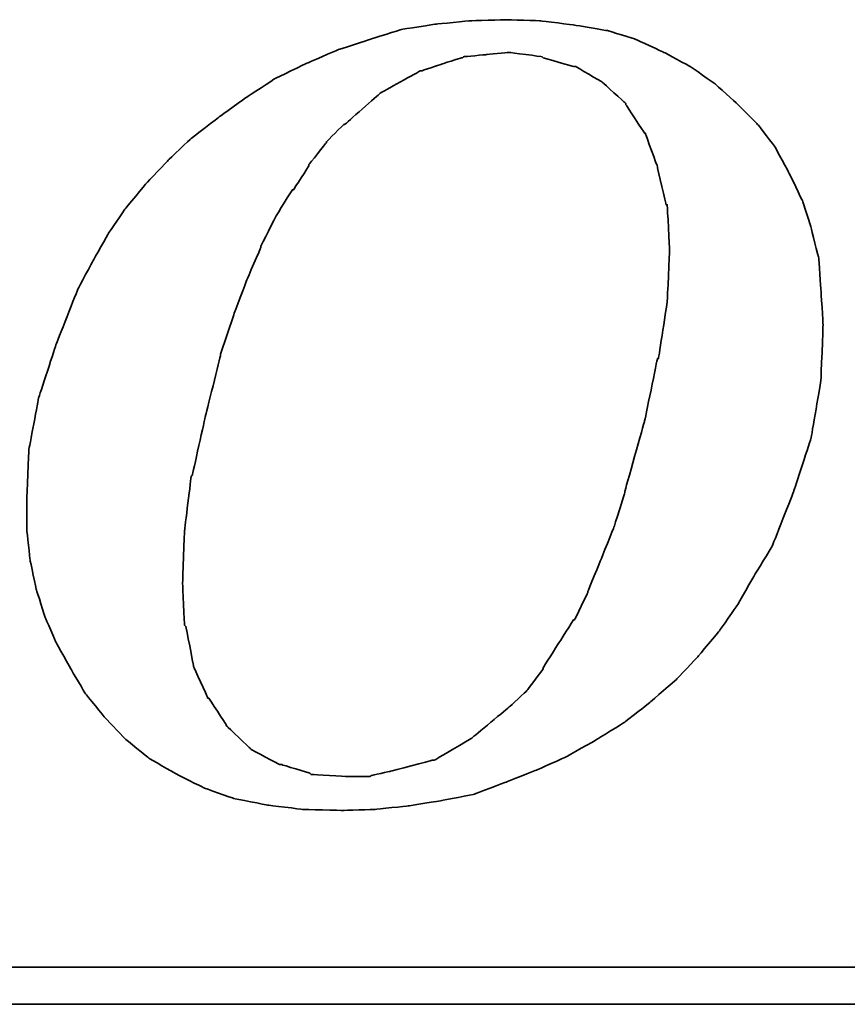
# Model space of a CAD drawing. Header units: millimetres. Extents: x 15 to 559, y 152 to 343.
# Tile 44 of 49: x 451.43 to 456.18, y 198.13 to 203.78. Entities that reach past the tile are written whole.
import ezdxf

# ---------------------------------------------------------------- set-up
doc = ezdxf.new("R2010")
doc.units = ezdxf.units.MM
doc.header["$LTSCALE"] = 0.15
doc.layers.add('DIM', color=4, linetype='CONTINUOUS')
doc.layers.add('layer 1', color=7, linetype='CONTINUOUS')

# ---------------------------------------------------------------- blocks, each defined once
blk = doc.blocks.new('TBI MOTION logo(完整正式版)')
at = {"layer": 'layer 1', "color": 22, "lineweight": 35}
for points, knots in [([(35.79625, -6.98375), (35.79625, -6.98375), (36.23125, -7.43875), (36.23125, -7.43875), (36.23125, -7.43875), (36.23125, -7.43875), (36.75625, -7.87125), (36.75625, -7.87125), (36.75625, -7.87125), (36.75625, -7.87125), (37.33125, -8.20375), (37.33125, -8.20375), (37.33125, -8.20375), (37.33125, -8.20375), (37.95625, -8.51875), (37.95625, -8.51875), (37.95625, -8.51875), (37.95625, -8.51875), (38.62625, -8.75875), (38.62625, -8.75875), (38.62625, -8.75875), (38.62625, -8.75875), (39.37125, -8.90375), (39.37125, -8.90375), (39.37125, -8.90375), (39.37125, -8.90375), (40.14125, -8.99875), (40.14125, -8.99875), (40.14125, -8.99875), (40.14125, -8.99875), (41.02625, -9.02375), (41.02625, -9.02375), (41.02625, -9.02375), (41.02625, -9.02375), (41.74625, -8.99875), (41.74625, -8.99875), (41.74625, -8.99875), (41.74625, -8.99875), (42.46625, -8.92375), (42.46625, -8.92375), (42.46625, -8.92375), (42.46625, -8.92375), (43.21125, -8.80625), (43.21125, -8.80625), (43.21125, -8.80625), (43.21125, -8.80625), (43.93125, -8.66375), (43.93125, -8.66375), (43.93125, -8.66375), (43.93125, -8.66375), (44.62625, -8.39875), (44.62625, -8.39875), (44.62625, -8.39875), (44.62625, -8.39875), (45.29625, -8.13375), (45.29625, -8.13375), (45.29625, -8.13375), (45.29625, -8.13375), (45.94625, -7.84375), (45.94625, -7.84375), (45.94625, -7.84375), (45.94625, -7.84375), (46.61625, -7.46375), (46.61625, -7.46375), (46.61625, -7.46375), (46.61625, -7.46375), (47.24125, -7.07875), (47.24125, -7.07875), (47.24125, -7.07875), (47.24125, -7.07875), (47.81625, -6.62375), (47.81625, -6.62375), (47.81625, -6.62375), (47.81625, -6.62375), (48.36875, -6.14375), (48.36875, -6.14375), (48.36875, -6.14375), (48.36875, -6.14375), (48.84625, -5.64125), (48.84625, -5.64125), (48.84625, -5.64125), (48.84625, -5.64125), (49.32625, -5.06375), (49.32625, -5.06375), (49.32625, -5.06375), (49.32625, -5.06375), (49.71125, -4.51374), (49.71125, -4.51374), (49.71125, -4.51374), (49.71125, -4.51374), (50.09625, -3.83874), (50.09625, -3.83874), (50.09625, -3.83874), (50.09625, -3.83874), (50.48125, -3.21374), (50.48125, -3.21374), (50.48125, -3.21374), (50.48125, -3.21374), (50.96125, -1.99125), (50.96125, -1.99125), (50.96125, -1.99125), (50.96125, -1.99125), (51.34375, -0.81875), (51.34375, -0.81875), (51.34375, -0.81875), (51.34375, -0.81875), (51.56125, 0.45624), (51.56125, 0.45624), (51.56125, 0.45624), (51.56125, 0.45624), (51.60625, 1.67624), (51.60625, 1.67624), (51.60625, 1.67624), (51.60625, 1.67624), (51.56125, 2.44625), (51.56125, 2.44625), (51.56125, 2.44625), (51.56125, 2.44625), (51.51125, 3.14125), (51.51125, 3.14125), (51.51125, 3.14125), (51.51125, 3.14125), (51.34375, 3.81125), (51.34375, 3.81125), (51.34375, 3.81125), (51.34375, 3.81125), (51.15125, 4.41125), (51.15125, 4.41125), (51.15125, 4.41125), (51.15125, 4.41125), (50.86125, 5.01125), (50.86125, 5.01125), (50.86125, 5.01125), (50.86125, 5.01125), (50.55125, 5.58875), (50.55125, 5.58875), (50.55125, 5.58875), (50.55125, 5.58875), (50.16625, 6.09125), (50.16625, 6.09125), (50.16625, 6.09125), (50.16625, 6.09125), (49.71125, 6.54875), (49.71125, 6.54875), (49.71125, 6.54875), (49.71125, 6.54875), (49.23125, 6.98125), (49.23125, 6.98125), (49.23125, 6.98125), (49.23125, 6.98125), (48.67875, 7.36625), (48.67875, 7.36625), (48.67875, 7.36625), (48.67875, 7.36625), (48.10375, 7.67625), (48.10375, 7.67625), (48.10375, 7.67625), (48.10375, 7.67625), (47.48125, 7.96375), (47.48125, 7.96375), (47.48125, 7.96375), (47.48125, 7.96375), (46.85625, 8.15625), (46.85625, 8.15625), (46.85625, 8.15625), (46.85625, 8.15625), (46.13625, 8.27624), (46.13625, 8.27624), (46.13625, 8.27624), (46.13625, 8.27624), (45.39125, 8.37125), (45.39125, 8.37125), (45.39125, 8.37125), (45.39125, 8.37125), (44.62625, 8.39624), (44.62625, 8.39624), (44.62625, 8.39624), (44.62625, 8.39624), (43.83625, 8.37125), (43.83625, 8.37125), (43.83625, 8.37125), (43.83625, 8.37125), (43.09125, 8.30125), (43.09125, 8.30125), (43.09125, 8.30125), (43.09125, 8.30125), (42.32125, 8.18125), (42.32125, 8.18125), (42.32125, 8.18125), (42.32125, 8.18125), (41.62875, 7.96375), (41.62875, 7.96375), (41.62875, 7.96375), (41.62875, 7.96375), (40.90625, 7.72625), (40.90625, 7.72625), (40.90625, 7.72625), (40.90625, 7.72625), (40.23624, 7.43625), (40.23624, 7.43625), (40.23624, 7.43625), (40.23624, 7.43625), (39.54124, 7.10125), (39.54124, 7.10125), (39.54124, 7.10125), (39.54124, 7.10125), (38.91625, 6.69125), (38.91625, 6.69125), (38.91625, 6.69125), (38.91625, 6.69125), (38.31625, 6.26125), (38.31625, 6.26125), (38.31625, 6.26125), (38.31625, 6.26125), (37.69125, 5.78125), (37.69125, 5.78125), (37.69125, 5.78125), (37.69125, 5.78125), (37.18625, 5.30125), (37.18625, 5.30125), (37.18625, 5.30125), (37.18625, 5.30125), (36.70625, 4.79624), (36.70625, 4.79624), (36.70625, 4.79624), (36.70625, 4.79624), (36.23125, 4.22125), (36.23125, 4.22125), (36.23125, 4.22125), (36.23125, 4.22125), (35.87124, 3.69375), (35.87124, 3.69375), (35.87124, 3.69375), (35.87124, 3.69375), (35.53125, 3.09125), (35.53125, 3.09125), (35.53125, 3.09125), (35.53125, 3.09125), (35.19875, 2.47125), (35.19875, 2.47125), (35.19875, 2.47125), (35.19875, 2.47125), (34.71625, 1.24625), (34.71625, 1.24625), (34.71625, 1.24625), (34.71625, 1.24625), (34.33125, 0.06874), (34.33125, 0.06874), (34.33125, 0.06874), (34.33125, 0.06874), (34.11625, -1.07875), (34.11625, -1.07875), (34.11625, -1.07875), (34.11625, -1.07875), (34.07125, -2.15875), (34.07125, -2.15875), (34.07125, -2.15875), (34.07125, -2.15875), (34.07125, -2.85375), (34.07125, -2.85375), (34.07125, -2.85375), (34.07125, -2.85375), (34.14125, -3.50375), (34.14125, -3.50375), (34.14125, -3.50375), (34.14125, -3.50375), (34.28625, -4.17375), (34.28625, -4.17375), (34.28625, -4.17375), (34.28625, -4.17375), (34.47625, -4.77624), (34.47625, -4.77624), (34.47625, -4.77624), (34.47625, -4.77624), (34.71625, -5.32625), (34.71625, -5.32625), (34.71625, -5.32625), (34.71625, -5.32625), (35.05375, -5.92875), (35.05375, -5.92875), (35.05375, -5.92875), (35.05375, -5.92875), (35.36375, -6.45375), (35.36375, -6.45375), (35.36375, -6.45375), (35.36375, -6.45375), (35.79625, -6.98375), (35.79625, -6.98375)], [0, 0, 0, 0, 0.01388889, 0.01388889, 0.01388889, 0.0138889, 0.02777778, 0.02777778, 0.02777778, 0.02777779, 0.04166667, 0.04166667, 0.04166667, 0.04166668, 0.05555556, 0.05555556, 0.05555556, 0.05555557, 0.06944444, 0.06944444, 0.06944444, 0.06944445, 0.08333333, 0.08333333, 0.08333333, 0.08333334, 0.09722222, 0.09722222, 0.09722222, 0.09722223, 0.11111111, 0.11111111, 0.11111111, 0.11111112, 0.125, 0.125, 0.125, 0.12500001, 0.13888889, 0.13888889, 0.13888889, 0.1388889, 0.15277778, 0.15277778, 0.15277778, 0.15277779, 0.16666667, 0.16666667, 0.16666667, 0.16666668, 0.18055556, 0.18055556, 0.18055556, 0.18055557, 0.19444444, 0.19444444, 0.19444444, 0.19444445, 0.20833333, 0.20833333, 0.20833333, 0.20833334, 0.22222222, 0.22222222, 0.22222222, 0.22222223, 0.23611111, 0.23611111, 0.23611111, 0.23611112, 0.25, 0.25, 0.25, 0.25000001, 0.26388889, 0.26388889, 0.26388889, 0.2638889, 0.27777778, 0.27777778, 0.27777778, 0.27777779, 0.29166667, 0.29166667, 0.29166667, 0.29166668, 0.30555556, 0.30555556, 0.30555556, 0.30555557, 0.31944444, 0.31944444, 0.31944444, 0.31944445, 0.33333333, 0.33333333, 0.33333333, 0.33333334, 0.34722222, 0.34722222, 0.34722222, 0.34722223, 0.36111111, 0.36111111, 0.36111111, 0.36111112, 0.375, 0.375, 0.375, 0.37500001, 0.38888889, 0.38888889, 0.38888889, 0.3888889, 0.40277778, 0.40277778, 0.40277778, 0.40277779, 0.41666667, 0.41666667, 0.41666667, 0.41666668, 0.43055556, 0.43055556, 0.43055556, 0.43055557, 0.44444444, 0.44444444, 0.44444444, 0.44444445, 0.45833333, 0.45833333, 0.45833333, 0.45833334, 0.47222222, 0.47222222, 0.47222222, 0.47222223, 0.48611111, 0.48611111, 0.48611111, 0.48611112, 0.5, 0.5, 0.5, 0.50000001, 0.51388889, 0.51388889, 0.51388889, 0.5138889, 0.52777778, 0.52777778, 0.52777778, 0.52777779, 0.54166667, 0.54166667, 0.54166667, 0.54166668, 0.55555556, 0.55555556, 0.55555556, 0.55555557, 0.56944444, 0.56944444, 0.56944444, 0.56944445, 0.58333333, 0.58333333, 0.58333333, 0.58333334, 0.59722222, 0.59722222, 0.59722222, 0.59722223, 0.61111111, 0.61111111, 0.61111111, 0.61111112, 0.625, 0.625, 0.625, 0.62500001, 0.63888889, 0.63888889, 0.63888889, 0.6388889, 0.65277778, 0.65277778, 0.65277778, 0.65277779, 0.66666667, 0.66666667, 0.66666667, 0.66666668, 0.68055556, 0.68055556, 0.68055556, 0.68055557, 0.69444444, 0.69444444, 0.69444444, 0.69444445, 0.70833333, 0.70833333, 0.70833333, 0.70833334, 0.72222222, 0.72222222, 0.72222222, 0.72222223, 0.73611111, 0.73611111, 0.73611111, 0.73611112, 0.75, 0.75, 0.75, 0.75000001, 0.76388889, 0.76388889, 0.76388889, 0.7638889, 0.77777778, 0.77777778, 0.77777778, 0.77777779, 0.79166667, 0.79166667, 0.79166667, 0.79166668, 0.80555556, 0.80555556, 0.80555556, 0.80555557, 0.81944444, 0.81944444, 0.81944444, 0.81944445, 0.83333333, 0.83333333, 0.83333333, 0.83333334, 0.84722222, 0.84722222, 0.84722222, 0.84722223, 0.86111111, 0.86111111, 0.86111111, 0.86111112, 0.875, 0.875, 0.875, 0.87500001, 0.88888889, 0.88888889, 0.88888889, 0.8888889, 0.90277778, 0.90277778, 0.90277778, 0.90277779, 0.91666667, 0.91666667, 0.91666667, 0.91666668, 0.93055556, 0.93055556, 0.93055556, 0.93055557, 0.94444444, 0.94444444, 0.94444444, 0.94444445, 0.95833333, 0.95833333, 0.95833333, 0.95833334, 0.97222222, 0.97222222, 0.97222222, 0.97222223, 0.98611111, 0.98611111, 0.98611111, 0.98611112, 1, 1, 1, 1]), ([(38.33875, 1.03124), (38.33875, 1.03124), (38.62625, 1.89625), (38.62625, 1.89625), (38.62625, 1.89625), (38.62625, 1.89625), (38.91625, 2.66375), (38.91625, 2.66375), (38.91625, 2.66375), (38.91625, 2.66375), (39.22625, 3.38125), (39.22625, 3.38125), (39.22625, 3.38125), (39.22625, 3.38125), (39.22625, 3.40624), (39.22625, 3.40624), (39.22625, 3.40624), (39.22625, 3.40624), (39.56124, 4.07624), (39.56124, 4.07624), (39.56124, 4.07624), (39.56124, 4.07624), (39.92125, 4.65125), (39.92125, 4.65125), (39.92125, 4.65125), (39.92125, 4.65125), (39.94625, 4.65125), (39.94625, 4.65125), (39.94625, 4.65125), (39.94625, 4.65125), (40.28125, 5.17875), (40.28125, 5.17875), (40.28125, 5.17875), (40.28125, 5.17875), (40.28125, 5.20375), (40.28125, 5.20375), (40.28125, 5.20375), (40.28125, 5.20375), (40.66875, 5.68625), (40.66875, 5.68625), (40.66875, 5.68625), (40.66875, 5.68625), (40.66875, 5.70625), (40.66875, 5.70625), (40.66875, 5.70625), (40.66875, 5.70625), (41.05124, 6.09125), (41.05124, 6.09125), (41.05124, 6.09125), (41.05124, 6.09125), (41.07625, 6.09125), (41.07625, 6.09125), (41.07625, 6.09125), (41.07625, 6.09125), (41.84125, 6.76625), (41.84125, 6.76625), (41.84125, 6.76625), (41.84125, 6.76625), (41.86625, 6.78625), (41.86625, 6.78625), (41.86625, 6.78625), (41.86625, 6.78625), (42.73125, 7.26624), (42.73125, 7.26624), (42.73125, 7.26624), (42.73125, 7.26624), (42.75625, 7.26624), (42.75625, 7.26624), (42.75625, 7.26624), (42.75625, 7.26624), (43.18625, 7.41125), (43.18625, 7.41125), (43.18625, 7.41125), (43.18625, 7.41125), (43.64125, 7.55625), (43.64125, 7.55625), (43.64125, 7.55625), (43.64125, 7.55625), (43.66625, 7.55625), (43.66625, 7.55625), (43.66625, 7.55625), (43.66625, 7.55625), (43.69125, 7.58124), (43.69125, 7.58124), (43.69125, 7.58124), (43.69125, 7.58124), (44.19125, 7.62625), (44.19125, 7.62625), (44.19125, 7.62625), (44.19125, 7.62625), (44.67125, 7.67625), (44.67125, 7.67625), (44.67125, 7.67625), (44.67125, 7.67625), (44.69625, 7.67625), (44.69625, 7.67625), (44.69625, 7.67625), (44.69625, 7.67625), (45.41875, 7.58124), (45.41875, 7.58124), (45.41875, 7.58124), (45.41875, 7.58124), (45.44125, 7.55625), (45.44125, 7.55625), (45.44125, 7.55625), (45.44125, 7.55625), (46.11125, 7.36625), (46.11125, 7.36625), (46.11125, 7.36625), (46.11125, 7.36625), (46.13625, 7.36625), (46.13625, 7.36625), (46.13625, 7.36625), (46.13625, 7.36625), (46.15875, 7.36625), (46.15875, 7.36625), (46.15875, 7.36625), (46.15875, 7.36625), (46.73625, 7.02624), (46.73625, 7.02624), (46.73625, 7.02624), (46.73625, 7.02624), (46.76125, 7.00624), (46.76125, 7.00624), (46.76125, 7.00624), (46.76125, 7.00624), (47.24125, 6.57124), (47.24125, 6.57124), (47.24125, 6.57124), (47.24125, 6.57124), (47.26625, 6.54875), (47.26625, 6.54875), (47.26625, 6.54875), (47.26625, 6.54875), (47.26625, 6.52375), (47.26625, 6.52375), (47.26625, 6.52375), (47.26625, 6.52375), (47.67375, 5.89875), (47.67375, 5.89875), (47.67375, 5.89875), (47.67375, 5.89875), (47.69625, 5.89875), (47.69625, 5.89875), (47.69625, 5.89875), (47.69625, 5.89875), (47.69625, 5.87625), (47.69625, 5.87625), (47.69625, 5.87625), (47.69625, 5.87625), (47.96125, 5.15625), (47.96125, 5.15625), (47.96125, 5.15625), (47.96125, 5.15625), (47.96125, 5.13125), (47.96125, 5.13125), (47.96125, 5.13125), (47.96125, 5.13125), (48.15125, 4.31875), (48.15125, 4.31875), (48.15125, 4.31875), (48.15125, 4.31875), (48.17625, 4.31875), (48.17625, 4.31875), (48.17625, 4.31875), (48.17625, 4.31875), (48.17625, 4.29125), (48.17625, 4.29125), (48.17625, 4.29125), (48.17625, 4.29125), (48.22625, 3.33125), (48.22625, 3.33125), (48.22625, 3.33125), (48.22625, 3.33125), (48.22625, 3.30875), (48.22625, 3.30875), (48.22625, 3.30875), (48.22625, 3.30875), (48.17625, 2.20624), (48.17625, 2.20624), (48.17625, 2.20624), (48.17625, 2.20624), (48.17625, 2.18124), (48.17625, 2.18124), (48.17625, 2.18124), (48.17625, 2.18124), (47.98375, 0.93624), (47.98375, 0.93624), (47.98375, 0.93624), (47.98375, 0.93624), (47.96125, 0.93624), (47.96125, 0.93624), (47.96125, 0.93624), (47.96125, 0.93624), (47.67375, -0.45874), (47.67375, -0.45874), (47.67375, -0.45874), (47.67375, -0.45874), (47.24125, -1.99125), (47.24125, -1.99125), (47.24125, -1.99125), (47.24125, -1.99125), (47.24125, -2.01874), (47.24125, -2.01874), (47.24125, -2.01874), (47.24125, -2.01874), (47.00125, -2.78375), (47.00125, -2.78375), (47.00125, -2.78375), (47.00125, -2.78375), (46.71125, -3.50375), (46.71125, -3.50375), (46.71125, -3.50375), (46.71125, -3.50375), (46.42625, -4.19875), (46.42625, -4.19875), (46.42625, -4.19875), (46.42625, -4.19875), (46.42625, -4.22375), (46.42625, -4.22375), (46.42625, -4.22375), (46.42625, -4.22375), (46.13625, -4.82374), (46.13625, -4.82374), (46.13625, -4.82374), (46.13625, -4.82374), (46.11125, -4.82374), (46.11125, -4.82374), (46.11125, -4.82374), (46.11125, -4.82374), (45.77625, -5.35125), (45.77625, -5.35125), (45.77625, -5.35125), (45.77625, -5.35125), (45.44125, -5.87875), (45.44125, -5.87875), (45.44125, -5.87875), (45.44125, -5.87875), (45.44125, -5.90375), (45.44125, -5.90375), (45.44125, -5.90375), (45.44125, -5.90375), (45.10625, -6.35875), (45.10625, -6.35875), (45.10625, -6.35875), (45.10625, -6.35875), (45.08125, -6.38375), (45.08125, -6.38375), (45.08125, -6.38375), (45.08125, -6.38375), (44.69625, -6.74375), (44.69625, -6.74375), (44.69625, -6.74375), (44.69625, -6.74375), (43.88375, -7.41625), (43.88375, -7.41625), (43.88375, -7.41625), (43.88375, -7.41625), (43.85625, -7.43875), (43.85625, -7.43875), (43.85625, -7.43875), (43.85625, -7.43875), (43.04125, -7.91875), (43.04125, -7.91875), (43.04125, -7.91875), (43.04125, -7.91875), (43.01625, -7.91875), (43.01625, -7.91875), (43.01625, -7.91875), (43.01625, -7.91875), (42.99625, -7.91875), (42.99625, -7.91875), (42.99625, -7.91875), (42.99625, -7.91875), (42.08125, -8.15875), (42.08125, -8.15875), (42.08125, -8.15875), (42.08125, -8.15875), (41.65125, -8.25625), (41.65125, -8.25625), (41.65125, -8.25625), (41.65125, -8.25625), (41.62875, -8.27875), (41.62875, -8.27875), (41.62875, -8.27875), (41.62875, -8.27875), (41.60125, -8.27875), (41.60125, -8.27875), (41.60125, -8.27875), (41.60125, -8.27875), (41.12125, -8.27875), (41.12125, -8.27875), (41.12125, -8.27875), (41.12125, -8.27875), (40.35624, -8.23125), (40.35624, -8.23125), (40.35624, -8.23125), (40.35624, -8.23125), (40.33125, -8.23125), (40.33125, -8.23125), (40.33125, -8.23125), (40.33125, -8.23125), (40.30625, -8.20375), (40.30625, -8.20375), (40.30625, -8.20375), (40.30625, -8.20375), (39.68375, -8.01375), (39.68375, -8.01375), (39.68375, -8.01375), (39.68375, -8.01375), (39.66124, -8.01375), (39.66124, -8.01375), (39.66124, -8.01375), (39.66124, -8.01375), (39.63625, -8.01375), (39.63625, -8.01375), (39.63625, -8.01375), (39.63625, -8.01375), (39.01125, -7.67875), (39.01125, -7.67875), (39.01125, -7.67875), (39.01125, -7.67875), (38.98875, -7.65375), (38.98875, -7.65375), (38.98875, -7.65375), (38.98875, -7.65375), (38.48625, -7.17375), (38.48625, -7.17375), (38.48625, -7.17375), (38.48625, -7.17375), (38.45875, -7.14875), (38.45875, -7.14875), (38.45875, -7.14875), (38.45875, -7.14875), (38.45875, -7.12875), (38.45875, -7.12875), (38.45875, -7.12875), (38.45875, -7.12875), (38.07625, -6.54875), (38.07625, -6.54875), (38.07625, -6.54875), (38.07625, -6.54875), (38.05125, -6.54875), (38.05125, -6.54875), (38.05125, -6.54875), (38.05125, -6.54875), (38.05125, -6.52875), (38.05125, -6.52875), (38.05125, -6.52875), (38.05125, -6.52875), (37.74125, -5.85375), (37.74125, -5.85375), (37.74125, -5.85375), (37.74125, -5.85375), (37.74125, -5.82875), (37.74125, -5.82875), (37.74125, -5.82875), (37.74125, -5.82875), (37.57375, -4.96875), (37.57375, -4.96875), (37.57375, -4.96875), (37.57375, -4.96875), (37.54625, -4.94375), (37.54625, -4.94375), (37.54625, -4.94375), (37.54625, -4.94375), (37.50125, -4.03375), (37.50125, -4.03375), (37.50125, -4.03375), (37.50125, -4.03375), (37.50125, -4.00875), (37.50125, -4.00875), (37.50125, -4.00875), (37.50125, -4.00875), (37.54625, -2.85375), (37.54625, -2.85375), (37.54625, -2.85375), (37.54625, -2.85375), (37.69125, -1.65875), (37.69125, -1.65875), (37.69125, -1.65875), (37.69125, -1.65875), (37.71624, -1.63375), (37.71624, -1.63375), (37.71624, -1.63375), (37.71624, -1.63375), (38.00375, -0.33875), (38.00375, -0.33875), (38.00375, -0.33875), (38.00375, -0.33875), (38.33875, 1.00624), (38.33875, 1.00624), (38.33875, 1.00624), (38.33875, 1.00624), (38.33875, 1.03124), (38.33875, 1.03124)], [0, 0, 0, 0, 0.01010101, 0.01010101, 0.01010101, 0.01010102, 0.02020202, 0.02020202, 0.02020202, 0.02020203, 0.03030303, 0.03030303, 0.03030303, 0.03030304, 0.04040404, 0.04040404, 0.04040404, 0.04040405, 0.05050505, 0.05050505, 0.05050505, 0.05050506, 0.06060606, 0.06060606, 0.06060606, 0.06060607, 0.07070707, 0.07070707, 0.07070707, 0.07070708, 0.08080808, 0.08080808, 0.08080808, 0.08080809, 0.09090909, 0.09090909, 0.09090909, 0.0909091, 0.1010101, 0.1010101, 0.1010101, 0.10101011, 0.11111111, 0.11111111, 0.11111111, 0.11111112, 0.12121212, 0.12121212, 0.12121212, 0.12121213, 0.13131313, 0.13131313, 0.13131313, 0.13131314, 0.14141414, 0.14141414, 0.14141414, 0.14141415, 0.15151515, 0.15151515, 0.15151515, 0.15151516, 0.16161616, 0.16161616, 0.16161616, 0.16161617, 0.17171717, 0.17171717, 0.17171717, 0.17171718, 0.18181818, 0.18181818, 0.18181818, 0.18181819, 0.19191919, 0.19191919, 0.19191919, 0.1919192, 0.2020202, 0.2020202, 0.2020202, 0.20202021, 0.21212121, 0.21212121, 0.21212121, 0.21212122, 0.22222222, 0.22222222, 0.22222222, 0.22222223, 0.23232323, 0.23232323, 0.23232323, 0.23232324, 0.24242424, 0.24242424, 0.24242424, 0.24242425, 0.25252525, 0.25252525, 0.25252525, 0.25252526, 0.26262626, 0.26262626, 0.26262626, 0.26262627, 0.27272727, 0.27272727, 0.27272727, 0.27272728, 0.28282828, 0.28282828, 0.28282828, 0.28282829, 0.29292929, 0.29292929, 0.29292929, 0.2929293, 0.3030303, 0.3030303, 0.3030303, 0.30303031, 0.31313131, 0.31313131, 0.31313131, 0.31313132, 0.32323232, 0.32323232, 0.32323232, 0.32323233, 0.33333333, 0.33333333, 0.33333333, 0.33333334, 0.34343434, 0.34343434, 0.34343434, 0.34343435, 0.35353535, 0.35353535, 0.35353535, 0.35353536, 0.36363636, 0.36363636, 0.36363636, 0.36363637, 0.37373737, 0.37373737, 0.37373737, 0.37373738, 0.38383838, 0.38383838, 0.38383838, 0.38383839, 0.39393939, 0.39393939, 0.39393939, 0.3939394, 0.4040404, 0.4040404, 0.4040404, 0.40404041, 0.41414141, 0.41414141, 0.41414141, 0.41414142, 0.42424242, 0.42424242, 0.42424242, 0.42424243, 0.43434343, 0.43434343, 0.43434343, 0.43434344, 0.44444444, 0.44444444, 0.44444444, 0.44444445, 0.45454545, 0.45454545, 0.45454545, 0.45454546, 0.46464646, 0.46464646, 0.46464646, 0.46464647, 0.47474747, 0.47474747, 0.47474747, 0.47474748, 0.48484848, 0.48484848, 0.48484848, 0.48484849, 0.49494949, 0.49494949, 0.49494949, 0.4949495, 0.50505051, 0.50505051, 0.50505051, 0.50505052, 0.51515152, 0.51515152, 0.51515152, 0.51515153, 0.52525253, 0.52525253, 0.52525253, 0.52525254, 0.53535354, 0.53535354, 0.53535354, 0.53535355, 0.54545455, 0.54545455, 0.54545455, 0.54545456, 0.55555556, 0.55555556, 0.55555556, 0.55555557, 0.56565657, 0.56565657, 0.56565657, 0.56565658, 0.57575758, 0.57575758, 0.57575758, 0.57575759, 0.58585859, 0.58585859, 0.58585859, 0.5858586, 0.5959596, 0.5959596, 0.5959596, 0.59595961, 0.60606061, 0.60606061, 0.60606061, 0.60606062, 0.61616162, 0.61616162, 0.61616162, 0.61616163, 0.62626263, 0.62626263, 0.62626263, 0.62626264, 0.63636364, 0.63636364, 0.63636364, 0.63636365, 0.64646465, 0.64646465, 0.64646465, 0.64646466, 0.65656566, 0.65656566, 0.65656566, 0.65656567, 0.66666667, 0.66666667, 0.66666667, 0.66666668, 0.67676768, 0.67676768, 0.67676768, 0.67676769, 0.68686869, 0.68686869, 0.68686869, 0.6868687, 0.6969697, 0.6969697, 0.6969697, 0.69696971, 0.70707071, 0.70707071, 0.70707071, 0.70707072, 0.71717172, 0.71717172, 0.71717172, 0.71717173, 0.72727273, 0.72727273, 0.72727273, 0.72727274, 0.73737374, 0.73737374, 0.73737374, 0.73737375, 0.74747475, 0.74747475, 0.74747475, 0.74747476, 0.75757576, 0.75757576, 0.75757576, 0.75757577, 0.76767677, 0.76767677, 0.76767677, 0.76767678, 0.77777778, 0.77777778, 0.77777778, 0.77777779, 0.78787879, 0.78787879, 0.78787879, 0.7878788, 0.7979798, 0.7979798, 0.7979798, 0.79797981, 0.80808081, 0.80808081, 0.80808081, 0.80808082, 0.81818182, 0.81818182, 0.81818182, 0.81818183, 0.82828283, 0.82828283, 0.82828283, 0.82828284, 0.83838384, 0.83838384, 0.83838384, 0.83838385, 0.84848485, 0.84848485, 0.84848485, 0.84848486, 0.85858586, 0.85858586, 0.85858586, 0.85858587, 0.86868687, 0.86868687, 0.86868687, 0.86868688, 0.87878788, 0.87878788, 0.87878788, 0.87878789, 0.88888889, 0.88888889, 0.88888889, 0.8888889, 0.8989899, 0.8989899, 0.8989899, 0.89898991, 0.90909091, 0.90909091, 0.90909091, 0.90909092, 0.91919192, 0.91919192, 0.91919192, 0.91919193, 0.92929293, 0.92929293, 0.92929293, 0.92929294, 0.93939394, 0.93939394, 0.93939394, 0.93939395, 0.94949495, 0.94949495, 0.94949495, 0.94949496, 0.95959596, 0.95959596, 0.95959596, 0.95959597, 0.96969697, 0.96969697, 0.96969697, 0.96969698, 0.97979798, 0.97979798, 0.97979798, 0.97979799, 0.98989899, 0.98989899, 0.98989899, 0.989899, 1, 1, 1, 1]), ([(75.90875, -9.47875), (75.90875, -9.47875), (75.90875, -12.28625), (75.90875, -12.28625), (75.90875, -12.28625), (75.90875, -12.28625), (75.90875, -12.47875), (75.90875, -12.47875), (75.90875, -12.47875), (75.90875, -12.47875), (75.71625, -12.47875), (75.71625, -12.47875), (75.71625, -12.47875), (75.71625, -12.47875), (-88.32875, -12.47875), (-88.32875, -12.47875), (-88.32875, -12.47875), (-88.32875, -12.47875), (-88.32875, -13.29375), (-88.32875, -13.29375), (-88.32875, -13.29375), (-88.32875, -13.29375), (82.89125, -13.29375), (82.89125, -13.29375), (82.89125, -13.29375), (82.89125, -13.29375), (75.90875, -9.47875), (75.90875, -9.47875)], [0, 0, 0, 0, 0.14285714, 0.14285714, 0.14285714, 0.14285715, 0.28571429, 0.28571429, 0.28571429, 0.2857143, 0.42857143, 0.42857143, 0.42857143, 0.42857144, 0.57142857, 0.57142857, 0.57142857, 0.57142858, 0.71428571, 0.71428571, 0.71428571, 0.71428572, 0.85714286, 0.85714286, 0.85714286, 0.85714287, 1, 1, 1, 1])]:
    blk.add_open_spline(points, degree=3, knots=knots, dxfattribs=at)

msp = doc.modelspace()

# ---------------------------------------------------------------- block references
at = {"layer": 'DIM', "color": 7, "xscale": 0.2606204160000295, "yscale": 0.2606204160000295, "zscale": 0.2606204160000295}
msp.add_blockref('TBI MOTION logo(完整正式版)', (442.5895, 201.5942), dxfattribs=at)

doc.saveas('drawing.dxf')
